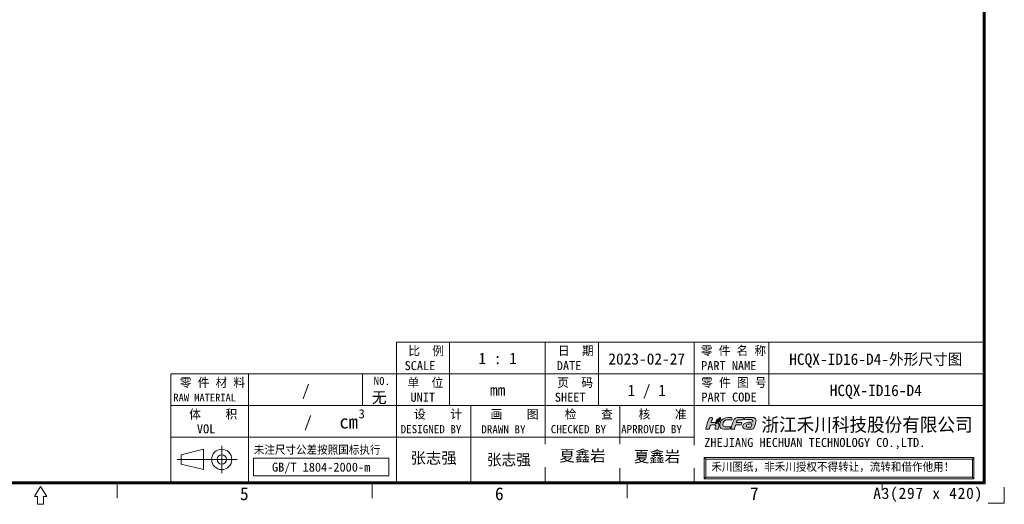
# Model space of a CAD drawing. Header units: millimetres. Extents: x 0 to 427, y 0 to 299.
# Tile 22 of 27: x 209 to 427, y 0 to 107. Entities that reach past the tile are written whole.
import ezdxf
from ezdxf.enums import TextEntityAlignment as Align

# ---------------------------------------------------------------- set-up
doc = ezdxf.new("R2010")
doc.units = ezdxf.units.MM
doc.header["$LTSCALE"] = 23.1
doc.header["$MEASUREMENT"] = 0
doc.layers.get('0').update_dxf_attribs({"lineweight": 18})
for name, color, linetype, lineweight in [('粗实线', 7, 'Continuous', 30), ('细实线层', 7, 'Continuous', 18), ('限高区域④', 3, 'Continuous', 18), ('限高区域⑤', 4, 'Continuous', 18)]:
    doc.layers.add(name, color=color, linetype=linetype, lineweight=lineweight)
doc.styles.add('鸿蒙CAD', font='txt')

# ---------------------------------------------------------------- blocks, each defined once
blk = doc.blocks.new('hcfa')
at = {"layer": '限高区域⑤'}
h = blk.add_hatch(color=164, dxfattribs=at)
edge = h.paths.add_edge_path(flags=0)
edge.add_spline(control_points=[(7.07, 2.36), (6.56, 2.36), (5.94, 2.45), (5.68, 1.95)], knot_values=[0, 0, 0, 0, 1.537659, 1.537659, 1.537659, 1.537659], weights=[1, 1, 1, 1], degree=3, periodic=0)
edge.add_spline(control_points=[(5.68, 1.95), (5.5, 1.6), (5.1, 0.37), (5.04, 0.05)], knot_values=[0, 0, 0, 0, 2.013709, 2.013709, 2.013709, 2.013709], weights=[1, 1, 1, 1], degree=3, periodic=0)
edge.add_line((5.04, 0.05), (5.05, 0))
edge.add_line((5.05, 0), (5.11, -0.03))
edge.add_line((5.11, -0.03), (5.37, -0.03))
edge.add_line((5.37, -0.03), (5.64, -0.03))
edge.add_spline(control_points=[(5.64, -0.03), (5.76, -0.03), (5.74, 0.02), (5.79, 0.22)], knot_values=[0, 0, 0, 0, 0.325713, 0.325713, 0.325713, 0.325713], weights=[1, 1, 1, 1], degree=3, periodic=0)
edge.add_spline(control_points=[(5.79, 0.22), (5.83, 0.33), (5.92, 0.77), (6.02, 0.82)], knot_values=[0, 0, 0, 0, 0.649887, 0.649887, 0.649887, 0.649887], weights=[1, 1, 1, 1], degree=3, periodic=0)
edge.add_spline(control_points=[(6.02, 0.82), (6.12, 0.94), (6.84, 0.81), (7.05, 0.86)], knot_values=[0, 0, 0, 0, 1.042012, 1.042012, 1.042012, 1.042012], weights=[1, 1, 1, 1], degree=3, periodic=0)
edge.add_spline(control_points=[(7.05, 0.86), (7.09, 0.87), (7.11, 0.89), (7.12, 0.92)], knot_values=[0, 0, 0, 0, 0.09894, 0.09894, 0.09894, 0.09894], weights=[1, 1, 1, 1], degree=3, periodic=0)
edge.add_spline(control_points=[(7.12, 0.92), (7.14, 0.97), (7.21, 1.14), (7.21, 1.2)], knot_values=[0, 0, 0, 0, 0.29547, 0.29547, 0.29547, 0.29547], weights=[1, 1, 1, 1], degree=3, periodic=0)
edge.add_spline(control_points=[(7.21, 1.2), (7.21, 1.24), (7.23, 1.29), (7.18, 1.3)], knot_values=[0, 0, 0, 0, 0.12492, 0.12492, 0.12492, 0.12492], weights=[1, 1, 1, 1], degree=3, periodic=0)
edge.add_spline(control_points=[(7.18, 1.3), (6.84, 1.38), (6.46, 1.35), (6.12, 1.32)], knot_values=[0, 0, 0, 0, 1.062134, 1.062134, 1.062134, 1.062134], weights=[1, 1, 1, 1], degree=3, periodic=0)
edge.add_spline(control_points=[(6.12, 1.32), (6.12, 1.37), (6.16, 1.49), (6.17, 1.54)], knot_values=[0, 0, 0, 0, 0.222512, 0.222512, 0.222512, 0.222512], weights=[1, 1, 1, 1], degree=3, periodic=0)
edge.add_line((6.17, 1.54), (6.24, 1.68))
edge.add_line((6.24, 1.68), (6.36, 1.79))
edge.add_line((6.36, 1.79), (6.51, 1.84))
edge.add_line((6.51, 1.84), (6.7, 1.86))
edge.add_line((6.7, 1.86), (6.94, 1.86))
edge.add_line((6.94, 1.86), (7.19, 1.86))
edge.add_spline(control_points=[(7.19, 1.86), (7.31, 1.86), (7.45, 1.84), (7.48, 1.91)], knot_values=[0, 0, 0, 0, 0.307412, 0.307412, 0.307412, 0.307412], weights=[1, 1, 1, 1], degree=3, periodic=0)
edge.add_spline(control_points=[(7.48, 1.91), (7.5, 1.96), (7.57, 2.13), (7.57, 2.19)], knot_values=[0, 0, 0, 0, 0.295458, 0.295458, 0.295458, 0.295458], weights=[1, 1, 1, 1], degree=3, periodic=0)
edge.add_spline(control_points=[(7.57, 2.19), (7.57, 2.25), (7.56, 2.29), (7.49, 2.32)], knot_values=[0, 0, 0, 0, 0.162305, 0.162305, 0.162305, 0.162305], weights=[1, 1, 1, 1], degree=3, periodic=0)
edge.add_spline(control_points=[(7.49, 2.32), (7.38, 2.36), (7.17, 2.36), (7.07, 2.36)], knot_values=[0, 0, 0, 0, 0.4222, 0.4222, 0.4222, 0.4222], weights=[1, 1, 1, 1], degree=3, periodic=0)
edge = h.paths.add_edge_path(flags=0)
edge.add_spline(control_points=[(3.72, 1.65), (4.08, 2.02), (4.83, 1.84), (5.23, 1.86)], knot_values=[0, 0, 0, 0, 1.564995, 1.564995, 1.564995, 1.564995], weights=[1, 1, 1, 1], degree=3, periodic=0)
edge.add_spline(control_points=[(5.23, 1.86), (5.27, 1.86), (5.31, 2.17), (5.2, 2.29)], knot_values=[0, 0, 0, 0, 0.452649, 0.452649, 0.452649, 0.452649], weights=[1, 1, 1, 1], degree=3, periodic=0)
edge.add_spline(control_points=[(5.2, 2.29), (5.15, 2.34), (5.05, 2.36), (4.95, 2.37)], knot_values=[0, 0, 0, 0, 0.26521, 0.26521, 0.26521, 0.26521], weights=[1, 1, 1, 1], degree=3, periodic=0)
edge.add_spline(control_points=[(4.95, 2.37), (4.27, 2.4), (3.51, 2.36), (3.08, 1.72)], knot_values=[0, 0, 0, 0, 2.081034, 2.081034, 2.081034, 2.081034], weights=[1, 1, 1, 1], degree=3, periodic=0)
edge.add_spline(control_points=[(3.08, 1.72), (2.87, 1.41), (2.66, 0.72), (2.88, 0.37)], knot_values=[0, 0, 0, 0, 1.416581, 1.416581, 1.416581, 1.416581], weights=[1, 1, 1, 1], degree=3, periodic=0)
edge.add_spline(control_points=[(2.88, 0.37), (2.95, 0.26), (3.06, 0.13), (3.25, 0.08)], knot_values=[0, 0, 0, 0, 0.485963, 0.485963, 0.485963, 0.485963], weights=[1, 1, 1, 1], degree=3, periodic=0)
edge.add_spline(control_points=[(3.25, 0.08), (3.71, -0.04), (4.59, -0.06), (4.85, 0.08)], knot_values=[0, 0, 0, 0, 1.622869, 1.622869, 1.622869, 1.622869], weights=[1, 1, 1, 1], degree=3, periodic=0)
edge.add_spline(control_points=[(4.85, 0.08), (4.96, 0.13), (5.03, 0.39), (5, 0.47)], knot_values=[0, 0, 0, 0, 0.439849, 0.439849, 0.439849, 0.439849], weights=[1, 1, 1, 1], degree=3, periodic=0)
edge.add_spline(control_points=[(5, 0.47), (4.99, 0.51), (4.61, 0.46), (4.52, 0.46)], knot_values=[0, 0, 0, 0, 0.489965, 0.489965, 0.489965, 0.489965], weights=[1, 1, 1, 1], degree=3, periodic=0)
edge.add_spline(control_points=[(4.52, 0.46), (4.29, 0.45), (3.89, 0.42), (3.69, 0.5)], knot_values=[0, 0, 0, 0, 0.834259, 0.834259, 0.834259, 0.834259], weights=[1, 1, 1, 1], degree=3, periodic=0)
edge.add_spline(control_points=[(3.69, 0.5), (3.51, 0.58), (3.39, 0.62), (3.39, 0.8)], knot_values=[0, 0, 0, 0, 0.459489, 0.459489, 0.459489, 0.459489], weights=[1, 1, 1, 1], degree=3, periodic=0)
edge.add_spline(control_points=[(3.39, 0.8), (3.39, 1.04), (3.54, 1.47), (3.72, 1.65)], knot_values=[0, 0, 0, 0, 0.925524, 0.925524, 0.925524, 0.925524], weights=[1, 1, 1, 1], degree=3, periodic=0)
edge = h.paths.add_edge_path(flags=0)
edge.add_spline(control_points=[(1.07, 1.31), (1.08, 1.43), (1.2, 1.78), (1.24, 1.9)], knot_values=[0, 0, 0, 0, 0.611736, 0.611736, 0.611736, 0.611736], weights=[1, 1, 1, 1], degree=3, periodic=0)
edge.add_spline(control_points=[(1.24, 1.9), (1.26, 1.97), (1.36, 2.23), (1.36, 2.28)], knot_values=[0, 0, 0, 0, 0.393712, 0.393712, 0.393712, 0.393712], weights=[1, 1, 1, 1], degree=3, periodic=0)
edge.add_spline(control_points=[(1.36, 2.28), (1.36, 2.39), (1.07, 2.39), (0.92, 2.35)], knot_values=[0, 0, 0, 0, 0.475712, 0.475712, 0.475712, 0.475712], weights=[1, 1, 1, 1], degree=3, periodic=0)
edge.add_spline(control_points=[(0.92, 2.35), (0.83, 2.31), (0.74, 2.24), (0.68, 2.17)], knot_values=[0, 0, 0, 0, 0.3056, 0.3056, 0.3056, 0.3056], weights=[1, 1, 1, 1], degree=3, periodic=0)
edge.add_spline(control_points=[(0.68, 2.17), (0.61, 2.08), (0.53, 1.93), (0.5, 1.82)], knot_values=[0, 0, 0, 0, 0.395977, 0.395977, 0.395977, 0.395977], weights=[1, 1, 1, 1], degree=3, periodic=0)
edge.add_spline(control_points=[(0.5, 1.82), (0.35, 1.34), (0.22, 0.86), (0.09, 0.38)], knot_values=[0, 0, 0, 0, 1.492002, 1.492002, 1.492002, 1.492002], weights=[1, 1, 1, 1], degree=3, periodic=0)
edge.add_spline(control_points=[(0.09, 0.38), (0.07, 0.32), (-0.01, 0.1), (-0.01, 0.05)], knot_values=[0, 0, 0, 0, 0.349975, 0.349975, 0.349975, 0.349975], weights=[1, 1, 1, 1], degree=3, periodic=0)
edge.add_line((-0.01, 0.05), (0, 0))
edge.add_line((0, 0), (0.06, -0.03))
edge.add_line((0.06, -0.03), (0.32, -0.03))
edge.add_line((0.32, -0.03), (0.59, -0.03))
edge.add_line((0.59, -0.03), (0.66, -0.01))
edge.add_line((0.66, -0.01), (0.7, 0.05))
edge.add_line((0.7, 0.05), (0.75, 0.22))
edge.add_line((0.75, 0.22), (0.82, 0.46))
edge.add_line((0.82, 0.46), (0.89, 0.69))
edge.add_spline(control_points=[(0.89, 0.69), (0.91, 0.76), (0.93, 0.77), (0.99, 0.8)], knot_values=[0, 0, 0, 0, 0.153682, 0.153682, 0.153682, 0.153682], weights=[1, 1, 1, 1], degree=3, periodic=0)
edge.add_spline(control_points=[(0.99, 0.8), (1.12, 0.86), (1.89, 0.9), (1.97, 0.81)], knot_values=[0, 0, 0, 0, 0.989394, 0.989394, 0.989394, 0.989394], weights=[1, 1, 1, 1], degree=3, periodic=0)
edge.add_spline(control_points=[(1.97, 0.81), (2.06, 0.7), (1.94, 0.45), (1.89, 0.3)], knot_values=[0, 0, 0, 0, 0.534984, 0.534984, 0.534984, 0.534984], weights=[1, 1, 1, 1], degree=3, periodic=0)
edge.add_line((1.89, 0.3), (1.83, 0.1))
edge.add_line((1.83, 0.1), (1.83, 0.01))
edge.add_line((1.83, 0.01), (1.86, -0.02))
edge.add_line((1.86, -0.02), (1.9, -0.03))
edge.add_line((1.9, -0.03), (2.14, -0.03))
edge.add_line((2.14, -0.03), (2.39, -0.03))
edge.add_spline(control_points=[(2.39, -0.03), (2.47, -0.03), (2.66, 0.65), (2.66, 0.77)], knot_values=[0, 0, 0, 0, 0.854359, 0.854359, 0.854359, 0.854359], weights=[1, 1, 1, 1], degree=3, periodic=0)
edge.add_spline(control_points=[(2.66, 0.77), (2.66, 0.98), (2.57, 1.1), (2.45, 1.19)], knot_values=[0, 0, 0, 0, 0.485363, 0.485363, 0.485363, 0.485363], weights=[1, 1, 1, 1], degree=3, periodic=0)
edge.add_spline(control_points=[(2.45, 1.19), (2.4, 1.22), (2.34, 1.25), (2.28, 1.27)], knot_values=[0, 0, 0, 0, 0.194624, 0.194624, 0.194624, 0.194624], weights=[1, 1, 1, 1], degree=3, periodic=0)
edge.add_spline(control_points=[(2.28, 1.27), (2.25, 1.27), (2.22, 1.27), (2.19, 1.26)], knot_values=[0, 0, 0, 0, 0.08842, 0.08842, 0.08842, 0.08842], weights=[1, 1, 1, 1], degree=3, periodic=0)
edge.add_spline(control_points=[(2.19, 1.26), (2.15, 1.09), (2.21, 1.14), (2.01, 1.05)], knot_values=[0, 0, 0, 0, 0.30703, 0.30703, 0.30703, 0.30703], weights=[1, 1, 1, 1], degree=3, periodic=0)
edge.add_spline(control_points=[(2.01, 1.05), (1.98, 1.04), (2, 1.04), (1.96, 1.03)], knot_values=[0, 0, 0, 0, 0.060036, 0.060036, 0.060036, 0.060036], weights=[1, 1, 1, 1], degree=3, periodic=0)
edge.add_spline(control_points=[(1.96, 1.03), (1.96, 1.1), (1.99, 1.22), (2.03, 1.33)], knot_values=[0, 0, 0, 0, 0.30846, 0.30846, 0.30846, 0.30846], weights=[1, 1, 1, 1], degree=3, periodic=0)
edge.add_spline(control_points=[(2.03, 1.33), (1.71, 1.37), (1.35, 1.32), (1.07, 1.31)], knot_values=[0, 0, 0, 0, 0.957715, 0.957715, 0.957715, 0.957715], weights=[1, 1, 1, 1], degree=3, periodic=0)
edge = h.paths.add_edge_path(flags=0)
edge.add_spline(control_points=[(9.76, 0.39), (9.93, 0.81), (10.07, 1.5), (10.1, 1.82)], knot_values=[0, 0, 0, 0, 1.476866, 1.476866, 1.476866, 1.476866], weights=[1, 1, 1, 1], degree=3, periodic=0)
edge.add_spline(control_points=[(10.1, 1.82), (10.09, 1.99), (10.01, 2.14), (9.78, 2.25)], knot_values=[0, 0, 0, 0, 0.565204, 0.565204, 0.565204, 0.565204], weights=[1, 1, 1, 1], degree=3, periodic=0)
edge.add_spline(control_points=[(9.78, 2.25), (9.53, 2.38), (9.13, 2.37), (8.82, 2.37)], knot_values=[0, 0, 0, 0, 0.980073, 0.980073, 0.980073, 0.980073], weights=[1, 1, 1, 1], degree=3, periodic=0)
edge.add_spline(control_points=[(8.82, 2.37), (8.55, 2.37), (8.28, 2.37), (8.04, 2.34)], knot_values=[0, 0, 0, 0, 0.776225, 0.776225, 0.776225, 0.776225], weights=[1, 1, 1, 1], degree=3, periodic=0)
edge.add_spline(control_points=[(8.04, 2.34), (7.98, 2.33), (7.9, 2.32), (7.86, 2.29)], knot_values=[0, 0, 0, 0, 0.194586, 0.194586, 0.194586, 0.194586], weights=[1, 1, 1, 1], degree=3, periodic=0)
edge.add_spline(control_points=[(7.86, 2.29), (7.79, 2.25), (7.73, 2), (7.71, 1.93)], knot_values=[0, 0, 0, 0, 0.401562, 0.401562, 0.401562, 0.401562], weights=[1, 1, 1, 1], degree=3, periodic=0)
edge.add_spline(control_points=[(7.71, 1.93), (7.7, 1.89), (7.68, 1.86), (7.72, 1.86)], knot_values=[0, 0, 0, 0, 0.087937, 0.087937, 0.087937, 0.087937], weights=[1, 1, 1, 1], degree=3, periodic=0)
edge.add_spline(control_points=[(7.72, 1.86), (8.06, 1.9), (9.44, 2.11), (9.44, 1.71)], knot_values=[0, 0, 0, 0, 1.829051, 1.829051, 1.829051, 1.829051], weights=[1, 1, 1, 1], degree=3, periodic=0)
edge.add_spline(control_points=[(9.44, 1.71), (9.44, 1.65), (9.43, 1.5), (9.4, 1.48)], knot_values=[0, 0, 0, 0, 0.229888, 0.229888, 0.229888, 0.229888], weights=[1, 1, 1, 1], degree=3, periodic=0)
edge.add_spline(control_points=[(9.4, 1.48), (9.39, 1.47), (9.38, 1.47), (9.36, 1.47)], knot_values=[0, 0, 0, 0, 0.043267, 0.043267, 0.043267, 0.043267], weights=[1, 1, 1, 1], degree=3, periodic=0)
edge.add_spline(control_points=[(9.36, 1.47), (8.99, 1.39), (8.61, 1.41), (8.23, 1.31)], knot_values=[0, 0, 0, 0, 1.144446, 1.144446, 1.144446, 1.144446], weights=[1, 1, 1, 1], degree=3, periodic=0)
edge.add_spline(control_points=[(8.23, 1.31), (8.05, 1.26), (7.85, 1.18), (7.71, 1.07)], knot_values=[0, 0, 0, 0, 0.580179, 0.580179, 0.580179, 0.580179], weights=[1, 1, 1, 1], degree=3, periodic=0)
edge.add_spline(control_points=[(7.71, 1.07), (7.64, 1.01), (7.57, 0.94), (7.52, 0.87)], knot_values=[0, 0, 0, 0, 0.273949, 0.273949, 0.273949, 0.273949], weights=[1, 1, 1, 1], degree=3, periodic=0)
edge.add_spline(control_points=[(7.52, 0.87), (7.44, 0.72), (7.38, 0.48), (7.47, 0.32)], knot_values=[0, 0, 0, 0, 0.568587, 0.568587, 0.568587, 0.568587], weights=[1, 1, 1, 1], degree=3, periodic=0)
edge.add_spline(control_points=[(7.47, 0.32), (7.5, 0.28), (7.53, 0.24), (7.57, 0.21)], knot_values=[0, 0, 0, 0, 0.150189, 0.150189, 0.150189, 0.150189], weights=[1, 1, 1, 1], degree=3, periodic=0)
edge.add_spline(control_points=[(7.57, 0.21), (7.78, -0.01), (8.48, -0.04), (8.78, -0.02)], knot_values=[0, 0, 0, 0, 1.257613, 1.257613, 1.257613, 1.257613], weights=[1, 1, 1, 1], degree=3, periodic=0)
edge.add_spline(control_points=[(8.78, -0.02), (8.82, -0.02), (8.85, -0.02), (8.96, -0.01)], knot_values=[0, 0, 0, 0, 0.175069, 0.175069, 0.175069, 0.175069], weights=[1, 1, 1, 1], degree=3, periodic=0)
edge.add_spline(control_points=[(8.96, -0.01), (8.96, -0.01), (8.95, -0.04), (8.95, -0.04)], knot_values=[0, 0, 0, 0, 0.027876, 0.027876, 0.027876, 0.027876], weights=[1, 1, 1, 1], degree=3, periodic=0)
edge.add_spline(control_points=[(8.95, -0.04), (8.95, -0.04), (8.95, -0.04), (8.96, -0.04)], knot_values=[0, 0, 0, 0, 0.003955, 0.003955, 0.003955, 0.003955], weights=[1, 1, 1, 1], degree=3, periodic=0)
edge.add_spline(control_points=[(8.96, -0.04), (9.17, -0.04), (9.51, -0.01), (9.57, 0.04)], knot_values=[0, 0, 0, 0, 0.620186, 0.620186, 0.620186, 0.620186], weights=[1, 1, 1, 1], degree=3, periodic=0)
edge.add_spline(control_points=[(9.57, 0.04), (9.64, 0.1), (9.72, 0.29), (9.76, 0.39)], knot_values=[0, 0, 0, 0, 0.400766, 0.400766, 0.400766, 0.400766], weights=[1, 1, 1, 1], degree=3, periodic=0)
edge = h.paths.add_edge_path(flags=0)
edge.add_spline(control_points=[(9.27, 1.06), (9.24, 0.91), (9.12, 0.54), (9.07, 0.41)], knot_values=[0, 0, 0, 0, 0.674769, 0.674769, 0.674769, 0.674769], weights=[1, 1, 1, 1], degree=3, periodic=0)
edge.add_spline(control_points=[(9.07, 0.41), (8.88, 0.41), (8.11, 0.36), (8.11, 0.65)], knot_values=[0, 0, 0, 0, 1.063898, 1.063898, 1.063898, 1.063898], weights=[1, 1, 1, 1], degree=3, periodic=0)
edge.add_spline(control_points=[(8.11, 0.65), (8.11, 0.76), (8.19, 0.85), (8.26, 0.9)], knot_values=[0, 0, 0, 0, 0.307152, 0.307152, 0.307152, 0.307152], weights=[1, 1, 1, 1], degree=3, periodic=0)
edge.add_spline(control_points=[(8.26, 0.9), (8.43, 1.01), (9.09, 1.06), (9.27, 1.06)], knot_values=[0, 0, 0, 0, 1.034719, 1.034719, 1.034719, 1.034719], weights=[1, 1, 1, 1], degree=3, periodic=0)
h = blk.add_hatch(color=82, dxfattribs=at)
edge = h.paths.add_edge_path(flags=0)
edge.add_spline(control_points=[(2.71, 1.97), (2.54, 1.64), (2.3, 1.69), (2.12, 1.4)], knot_values=[0, 0, 0, 0, 0.82939, 0.82939, 0.82939, 0.82939], weights=[1, 1, 1, 1], degree=3, periodic=0)
edge.add_spline(control_points=[(2.12, 1.4), (2.08, 1.35), (2.02, 1.18), (2.02, 1.11)], knot_values=[0, 0, 0, 0, 0.312404, 0.312404, 0.312404, 0.312404], weights=[1, 1, 1, 1], degree=3, periodic=0)
edge.add_spline(control_points=[(2.02, 1.11), (2.03, 1.11), (2.03, 1.11), (2.04, 1.12)], knot_values=[0, 0, 0, 0, 0.027389, 0.027389, 0.027389, 0.027389], weights=[1, 1, 1, 1], degree=3, periodic=0)
edge.add_spline(control_points=[(2.04, 1.12), (2.14, 1.16), (2.1, 1.13), (2.13, 1.24)], knot_values=[0, 0, 0, 0, 0.167444, 0.167444, 0.167444, 0.167444], weights=[1, 1, 1, 1], degree=3, periodic=0)
edge.add_spline(control_points=[(2.13, 1.24), (2.14, 1.27), (2.14, 1.28), (2.15, 1.31)], knot_values=[0, 0, 0, 0, 0.070921, 0.070921, 0.070921, 0.070921], weights=[1, 1, 1, 1], degree=3, periodic=0)
edge.add_spline(control_points=[(2.15, 1.31), (2.51, 1.32), (2.84, 1.56), (2.9, 1.92)], knot_values=[0, 0, 0, 0, 1.055102, 1.055102, 1.055102, 1.055102], weights=[1, 1, 1, 1], degree=3, periodic=0)
edge.add_spline(control_points=[(2.9, 1.92), (2.91, 1.98), (2.92, 2.04), (2.92, 2.11)], knot_values=[0, 0, 0, 0, 0.188525, 0.188525, 0.188525, 0.188525], weights=[1, 1, 1, 1], degree=3, periodic=0)
edge.add_spline(control_points=[(2.92, 2.11), (2.92, 2.11), (2.92, 2.25), (2.92, 2.25)], knot_values=[0, 0, 0, 0, 0.144713, 0.144713, 0.144713, 0.144713], weights=[1, 1, 1, 1], degree=3, periodic=0)
edge.add_spline(control_points=[(2.92, 2.25), (2.92, 2.29), (2.92, 2.32), (2.92, 2.37)], knot_values=[0, 0, 0, 0, 0.119576, 0.119576, 0.119576, 0.119576], weights=[1, 1, 1, 1], degree=3, periodic=0)
edge.add_spline(control_points=[(2.92, 2.37), (2.87, 2.37), (2.88, 2.33), (2.79, 2.25)], knot_values=[0, 0, 0, 0, 0.180649, 0.180649, 0.180649, 0.180649], weights=[1, 1, 1, 1], degree=3, periodic=0)
edge.add_spline(control_points=[(2.79, 2.25), (2.66, 2.14), (2.52, 2.13), (2.35, 2.01)], knot_values=[0, 0, 0, 0, 0.50668, 0.50668, 0.50668, 0.50668], weights=[1, 1, 1, 1], degree=3, periodic=0)
edge.add_spline(control_points=[(2.35, 2.01), (2.26, 1.95), (2.18, 1.87), (2.13, 1.77)], knot_values=[0, 0, 0, 0, 0.326484, 0.326484, 0.326484, 0.326484], weights=[1, 1, 1, 1], degree=3, periodic=0)
edge.add_spline(control_points=[(2.13, 1.77), (2.11, 1.72), (2.08, 1.67), (2.07, 1.6)], knot_values=[0, 0, 0, 0, 0.179769, 0.179769, 0.179769, 0.179769], weights=[1, 1, 1, 1], degree=3, periodic=0)
edge.add_spline(control_points=[(2.07, 1.6), (2.07, 1.59), (2.05, 1.39), (2.08, 1.39)], knot_values=[0, 0, 0, 0, 0.221687, 0.221687, 0.221687, 0.221687], weights=[1, 1, 1, 1], degree=3, periodic=0)
edge.add_spline(control_points=[(2.08, 1.39), (2.1, 1.46), (2.17, 1.57), (2.3, 1.65)], knot_values=[0, 0, 0, 0, 0.3504, 0.3504, 0.3504, 0.3504], weights=[1, 1, 1, 1], degree=3, periodic=0)
edge.add_spline(control_points=[(2.3, 1.65), (2.49, 1.77), (2.61, 1.83), (2.71, 1.97)], knot_values=[0, 0, 0, 0, 0.521681, 0.521681, 0.521681, 0.521681], weights=[1, 1, 1, 1], degree=3, periodic=0)
at = {"layer": '限高区域④', "color": 164}
for points, knots in [([(-0.01, 0.05), (-0.01, 0.02), (-0.01, -0.03), (0.06, -0.03), (0.06, -0.03), (0.06, -0.03), (0.59, -0.03), (0.59, -0.03), (0.59, -0.03), (0.71, -0.03), (0.72, 0.1), (0.75, 0.22), (0.75, 0.22), (0.75, 0.22), (0.89, 0.69), (0.89, 0.69), (0.89, 0.69), (0.91, 0.76), (0.93, 0.77), (0.99, 0.8), (0.99, 0.8), (1.12, 0.86), (1.89, 0.9), (1.97, 0.81), (1.97, 0.81), (2.06, 0.7), (1.94, 0.45), (1.89, 0.3), (1.89, 0.3), (1.87, 0.21), (1.75, -0.03), (1.9, -0.03), (1.9, -0.03), (1.9, -0.03), (2.39, -0.03), (2.39, -0.03), (2.39, -0.03), (2.47, -0.03), (2.66, 0.65), (2.66, 0.77), (2.66, 0.77), (2.66, 0.98), (2.57, 1.1), (2.45, 1.19), (2.45, 1.19), (2.4, 1.22), (2.34, 1.25), (2.28, 1.27), (2.28, 1.27), (2.25, 1.27), (2.22, 1.27), (2.19, 1.26), (2.19, 1.26), (2.15, 1.09), (2.21, 1.14), (2.01, 1.05), (2.01, 1.05), (1.98, 1.04), (2, 1.04), (1.96, 1.03), (1.96, 1.03), (1.96, 1.1), (1.99, 1.22), (2.03, 1.33), (2.03, 1.33), (1.71, 1.37), (1.35, 1.32), (1.07, 1.31), (1.07, 1.31), (1.08, 1.43), (1.2, 1.78), (1.24, 1.9), (1.24, 1.9), (1.26, 1.97), (1.36, 2.23), (1.36, 2.28), (1.36, 2.28), (1.36, 2.39), (1.07, 2.39), (0.92, 2.35), (0.92, 2.35), (0.83, 2.31), (0.74, 2.24), (0.68, 2.17), (0.68, 2.17), (0.61, 2.08), (0.53, 1.93), (0.5, 1.82), (0.5, 1.82), (0.35, 1.34), (0.22, 0.86), (0.09, 0.38), (0.09, 0.38), (0.07, 0.32), (-0.01, 0.1), (-0.01, 0.05)], [0, 0, 0, 0, 0.447956, 0.447956, 0.447956, 0.447956, 0.895911, 0.895911, 0.895911, 0.895911, 1.343867, 1.343867, 1.343867, 1.343867, 1.791822, 1.791822, 1.791822, 1.791822, 2.239778, 2.239778, 2.239778, 2.239778, 2.687733, 2.687733, 2.687733, 2.687733, 3.135689, 3.135689, 3.135689, 3.135689, 3.583645, 3.583645, 3.583645, 3.583645, 4.0316, 4.0316, 4.0316, 4.0316, 4.479556, 4.479556, 4.479556, 4.479556, 4.927511, 4.927511, 4.927511, 4.927511, 5.375467, 5.375467, 5.375467, 5.375467, 5.823423, 5.823423, 5.823423, 5.823423, 6.271378, 6.271378, 6.271378, 6.271378, 6.719334, 6.719334, 6.719334, 6.719334, 7.167289, 7.167289, 7.167289, 7.167289, 7.615245, 7.615245, 7.615245, 7.615245, 8.0632, 8.0632, 8.0632, 8.0632, 8.511156, 8.511156, 8.511156, 8.511156, 8.959112, 8.959112, 8.959112, 8.959112, 9.407067, 9.407067, 9.407067, 9.407067, 9.855023, 9.855023, 9.855023, 9.855023, 10.302978, 10.302978, 10.302978, 10.302978, 11.198889, 11.198889, 11.198889, 11.198889]), ([(2.88, 0.37), (2.95, 0.26), (3.06, 0.13), (3.25, 0.08), (3.25, 0.08), (3.71, -0.04), (4.59, -0.06), (4.85, 0.08), (4.85, 0.08), (4.96, 0.13), (5.03, 0.39), (5, 0.47), (5, 0.47), (4.99, 0.51), (4.61, 0.46), (4.52, 0.46), (4.52, 0.46), (4.29, 0.45), (3.89, 0.42), (3.69, 0.5), (3.69, 0.5), (3.51, 0.58), (3.39, 0.62), (3.39, 0.8), (3.39, 0.8), (3.39, 1.04), (3.54, 1.47), (3.72, 1.65), (3.72, 1.65), (4.08, 2.02), (4.83, 1.84), (5.23, 1.86), (5.23, 1.86), (5.27, 1.86), (5.31, 2.17), (5.2, 2.29), (5.2, 2.29), (5.15, 2.34), (5.05, 2.36), (4.95, 2.37), (4.95, 2.37), (4.27, 2.4), (3.51, 2.36), (3.08, 1.72), (3.08, 1.72), (2.87, 1.41), (2.66, 0.72), (2.88, 0.37)], [0, 0, 0, 0, 0.839975, 0.839975, 0.839975, 0.839975, 1.679949, 1.679949, 1.679949, 1.679949, 2.519924, 2.519924, 2.519924, 2.519924, 3.359898, 3.359898, 3.359898, 3.359898, 4.199873, 4.199873, 4.199873, 4.199873, 5.039847, 5.039847, 5.039847, 5.039847, 5.879822, 5.879822, 5.879822, 5.879822, 6.719796, 6.719796, 6.719796, 6.719796, 7.559771, 7.559771, 7.559771, 7.559771, 8.399745, 8.399745, 8.399745, 8.399745, 9.23972, 9.23972, 9.23972, 9.23972, 10.919669, 10.919669, 10.919669, 10.919669]), ([(5.04, 0.05), (5.04, 0.02), (5.04, -0.03), (5.11, -0.03), (5.11, -0.03), (5.11, -0.03), (5.64, -0.03), (5.64, -0.03), (5.64, -0.03), (5.76, -0.03), (5.74, 0.02), (5.79, 0.22), (5.79, 0.22), (5.83, 0.33), (5.92, 0.77), (6.02, 0.82), (6.02, 0.82), (6.12, 0.94), (6.84, 0.81), (7.05, 0.86), (7.05, 0.86), (7.09, 0.87), (7.11, 0.89), (7.12, 0.92), (7.12, 0.92), (7.14, 0.97), (7.21, 1.14), (7.21, 1.2), (7.21, 1.2), (7.21, 1.24), (7.23, 1.29), (7.18, 1.3), (7.18, 1.3), (6.84, 1.38), (6.46, 1.35), (6.12, 1.32), (6.12, 1.32), (6.12, 1.37), (6.16, 1.49), (6.17, 1.54), (6.17, 1.54), (6.24, 1.77), (6.43, 1.86), (6.7, 1.86), (6.7, 1.86), (6.7, 1.86), (7.19, 1.86), (7.19, 1.86), (7.19, 1.86), (7.31, 1.86), (7.45, 1.84), (7.48, 1.91), (7.48, 1.91), (7.5, 1.96), (7.57, 2.13), (7.57, 2.19), (7.57, 2.19), (7.57, 2.25), (7.56, 2.29), (7.49, 2.32), (7.49, 2.32), (7.38, 2.36), (7.17, 2.36), (7.07, 2.36), (7.07, 2.36), (6.56, 2.36), (5.94, 2.45), (5.68, 1.95), (5.68, 1.95), (5.5, 1.6), (5.1, 0.37), (5.04, 0.05)], [0, 0, 0, 0, 0.541079, 0.541079, 0.541079, 0.541079, 1.082157, 1.082157, 1.082157, 1.082157, 1.623236, 1.623236, 1.623236, 1.623236, 2.164314, 2.164314, 2.164314, 2.164314, 2.705393, 2.705393, 2.705393, 2.705393, 3.246471, 3.246471, 3.246471, 3.246471, 3.78755, 3.78755, 3.78755, 3.78755, 4.328628, 4.328628, 4.328628, 4.328628, 4.869707, 4.869707, 4.869707, 4.869707, 5.410785, 5.410785, 5.410785, 5.410785, 5.951864, 5.951864, 5.951864, 5.951864, 6.492942, 6.492942, 6.492942, 6.492942, 7.034021, 7.034021, 7.034021, 7.034021, 7.575099, 7.575099, 7.575099, 7.575099, 8.116178, 8.116178, 8.116178, 8.116178, 8.657256, 8.657256, 8.657256, 8.657256, 9.198335, 9.198335, 9.198335, 9.198335, 10.280492, 10.280492, 10.280492, 10.280492]), ([(10.1, 1.82), (10.07, 1.5), (9.93, 0.81), (9.76, 0.39), (9.76, 0.39), (9.72, 0.29), (9.64, 0.1), (9.57, 0.04), (9.57, 0.04), (9.51, -0.01), (9.17, -0.04), (8.96, -0.04), (8.96, -0.04), (8.95, -0.04), (8.95, -0.04), (8.95, -0.04), (8.95, -0.04), (8.95, -0.04), (8.96, -0.01), (8.96, -0.01), (8.96, -0.01), (8.85, -0.02), (8.82, -0.02), (8.78, -0.02), (8.78, -0.02), (8.48, -0.04), (7.78, -0.01), (7.57, 0.21), (7.57, 0.21), (7.53, 0.24), (7.5, 0.28), (7.47, 0.32), (7.47, 0.32), (7.38, 0.48), (7.44, 0.72), (7.52, 0.87), (7.52, 0.87), (7.57, 0.94), (7.64, 1.01), (7.71, 1.07), (7.71, 1.07), (7.85, 1.18), (8.05, 1.26), (8.23, 1.31), (8.23, 1.31), (8.61, 1.41), (8.99, 1.39), (9.36, 1.47), (9.36, 1.47), (9.38, 1.47), (9.39, 1.47), (9.4, 1.48), (9.4, 1.48), (9.43, 1.5), (9.44, 1.65), (9.44, 1.71), (9.44, 1.71), (9.44, 2.11), (8.06, 1.9), (7.72, 1.86), (7.72, 1.86), (7.68, 1.86), (7.7, 1.89), (7.71, 1.93), (7.71, 1.93), (7.73, 2), (7.79, 2.25), (7.86, 2.29), (7.86, 2.29), (7.9, 2.32), (7.98, 2.33), (8.04, 2.34), (8.04, 2.34), (8.28, 2.37), (8.55, 2.37), (8.82, 2.37), (8.82, 2.37), (9.13, 2.37), (9.53, 2.38), (9.78, 2.25), (9.78, 2.25), (10.01, 2.14), (10.09, 1.99), (10.1, 1.82)], [0, 0, 0, 0, 0.530859, 0.530859, 0.530859, 0.530859, 1.061719, 1.061719, 1.061719, 1.061719, 1.592578, 1.592578, 1.592578, 1.592578, 2.123437, 2.123437, 2.123437, 2.123437, 2.654297, 2.654297, 2.654297, 2.654297, 3.185156, 3.185156, 3.185156, 3.185156, 3.716015, 3.716015, 3.716015, 3.716015, 4.246875, 4.246875, 4.246875, 4.246875, 4.777734, 4.777734, 4.777734, 4.777734, 5.308593, 5.308593, 5.308593, 5.308593, 5.839453, 5.839453, 5.839453, 5.839453, 6.370312, 6.370312, 6.370312, 6.370312, 6.901171, 6.901171, 6.901171, 6.901171, 7.432031, 7.432031, 7.432031, 7.432031, 7.96289, 7.96289, 7.96289, 7.96289, 8.493749, 8.493749, 8.493749, 8.493749, 9.024609, 9.024609, 9.024609, 9.024609, 9.555468, 9.555468, 9.555468, 9.555468, 10.086327, 10.086327, 10.086327, 10.086327, 10.617187, 10.617187, 10.617187, 10.617187, 11.678906, 11.678906, 11.678906, 11.678906]), ([(9.07, 0.41), (8.88, 0.41), (8.11, 0.36), (8.11, 0.65), (8.11, 0.65), (8.11, 0.76), (8.19, 0.85), (8.26, 0.9), (8.26, 0.9), (8.43, 1.01), (9.09, 1.06), (9.27, 1.06), (9.27, 1.06), (9.24, 0.91), (9.12, 0.54), (9.07, 0.41)], [0, 0, 0, 0, 0.606721, 0.606721, 0.606721, 0.606721, 1.213442, 1.213442, 1.213442, 1.213442, 1.820163, 1.820163, 1.820163, 1.820163, 3.033606, 3.033606, 3.033606, 3.033606])]:
    blk.add_open_spline(points, degree=3, knots=knots, dxfattribs=at)
at = {"layer": '限高区域④', "color": 82}
blk.add_open_spline([(2.02, 1.11), (2.03, 1.11), (2.03, 1.11), (2.04, 1.12), (2.04, 1.12), (2.14, 1.16), (2.1, 1.13), (2.13, 1.24), (2.13, 1.24), (2.14, 1.27), (2.14, 1.28), (2.15, 1.31), (2.15, 1.31), (2.51, 1.32), (2.84, 1.56), (2.9, 1.92), (2.9, 1.92), (2.91, 1.98), (2.92, 2.04), (2.92, 2.11), (2.92, 2.11), (2.92, 2.11), (2.92, 2.25), (2.92, 2.25), (2.92, 2.25), (2.92, 2.29), (2.92, 2.32), (2.92, 2.37), (2.92, 2.37), (2.87, 2.37), (2.88, 2.33), (2.79, 2.25), (2.79, 2.25), (2.66, 2.14), (2.52, 2.13), (2.35, 2.01), (2.35, 2.01), (2.26, 1.95), (2.18, 1.87), (2.13, 1.77), (2.13, 1.77), (2.11, 1.72), (2.08, 1.67), (2.07, 1.6), (2.07, 1.6), (2.07, 1.59), (2.05, 1.39), (2.08, 1.39), (2.08, 1.39), (2.1, 1.46), (2.17, 1.57), (2.3, 1.65), (2.3, 1.65), (2.49, 1.77), (2.61, 1.83), (2.71, 1.97), (2.71, 1.97), (2.54, 1.64), (2.3, 1.69), (2.12, 1.4), (2.12, 1.4), (2.08, 1.35), (2.02, 1.18), (2.02, 1.11)], degree=3, knots=[0, 0, 0, 0, 0.303347, 0.303347, 0.303347, 0.303347, 0.606694, 0.606694, 0.606694, 0.606694, 0.910042, 0.910042, 0.910042, 0.910042, 1.213389, 1.213389, 1.213389, 1.213389, 1.516736, 1.516736, 1.516736, 1.516736, 1.820083, 1.820083, 1.820083, 1.820083, 2.12343, 2.12343, 2.12343, 2.12343, 2.426777, 2.426777, 2.426777, 2.426777, 2.730125, 2.730125, 2.730125, 2.730125, 3.033472, 3.033472, 3.033472, 3.033472, 3.336819, 3.336819, 3.336819, 3.336819, 3.640166, 3.640166, 3.640166, 3.640166, 3.943513, 3.943513, 3.943513, 3.943513, 4.24686, 4.24686, 4.24686, 4.24686, 4.550208, 4.550208, 4.550208, 4.550208, 5.156902, 5.156902, 5.156902, 5.156902], dxfattribs=at)
blk = doc.blocks.new('Plastic_A3')
at = {"layer": '细实线层'}
for p, q in [((647.81, 629.11), (647.81, 339.15)), ((648.03, 629.33), (648.03, 338.92)), ((648.26, 629.56), (648.26, 338.7)), ((647.81, 370.07), (517.81, 370.07)), ((517.81, 370.07), (517.81, 339.15)), ((529.6, 356.07), (529.6, 370.07)), ((550.81, 370.07), (550.81, 339.15)), ((562.6, 356.07), (562.6, 370.07)), ((583.81, 370.07), (583.81, 339.15)), ((600.31, 370.07), (600.31, 356.07)), ((647.81, 363.07), (467.84, 363.07)), ((467.84, 363.07), (467.84, 339.15)), ((485.08, 339.15), (485.08, 363.07)), ((510.31, 363.07), (510.31, 356.07)), ((647.81, 356.07), (467.84, 356.07)), ((534.31, 356.07), (534.31, 339.15)), ((567.31, 356.07), (567.31, 339.15)), ((583.81, 349.07), (467.84, 349.07)), ((479.11, 347.12), (479.11, 341.07)), ((470.16, 345.17), (475.04, 346.38)), ((470.16, 345.17), (470.16, 343.08)), ((475.04, 346.38), (475.04, 341.87)), ((469.26, 344.12), (482.51, 344.12)), ((470.16, 343.08), (475.04, 341.87)), ((586.34, 344.21), (585.99, 344.57)), ((645.78, 344.57), (645.43, 344.21)), ((648.26, 338.7), (229.71, 338.7)), ((648.03, 338.92), (229.93, 338.92)), ((647.81, 339.15), (230.16, 339.15)), ((438.98, 338.13), (437.63, 335.87)), ((440.34, 335.87), (438.98, 338.13)), ((455.93, 338.92), (455.93, 335.53)), ((512.43, 338.92), (512.43, 335.53)), ((568.93, 338.92), (568.93, 335.53)), ((585.99, 339.83), (586.34, 340.18)), ((625.43, 338.92), (625.43, 337.23)), ((645.78, 339.83), (645.43, 340.18)), ((652.5, 334.46), (652.5, 337.99)), ((437.63, 335.87), (438.3, 335.87)), ((438.3, 335.87), (438.3, 334.18)), ((438.3, 334.18), (439.66, 334.18)), ((439.66, 335.87), (440.34, 335.87)), ((439.66, 334.18), (439.66, 335.87)), ((652.5, 334.46), (648.96, 334.46))]:
    blk.add_line(p, q, dxfattribs=at)
for points in [[(486.17, 344.37), (516.17, 344.37), (516.17, 340.52), (486.17, 340.52)], [(585.99, 344.57), (645.78, 344.57), (645.78, 339.83), (585.99, 339.83)], [(586.34, 344.21), (645.43, 344.21), (645.43, 340.18), (586.34, 340.18)]]:
    blk.add_lwpolyline(points, close=True, dxfattribs=at)
for radius in [2.25, 1.04]:
    blk.add_circle((479.11, 344.12), radius, dxfattribs=at)
at = {"layer": '细实线层', "xscale": 1.1, "yscale": 1.1, "zscale": 1.1}
blk.add_blockref('hcfa', (586.38, 350.83), dxfattribs=at)
at = {"layer": '细实线层', "style": '鸿蒙CAD'}
for s, height, p in [('SCALE', 2, (519.63, 363.89)), ('DATE', 2, (553.35, 363.89)), ('N0.', 1.8, (512.76, 360.61)), ('UNIT', 2, (520.93, 356.89)), ('SHEET', 2, (552.92, 356.89)), ('3', 2, (509.46, 353.23)), ('浙江禾川科技股份有限公司', 3, (598.69, 350.31)), ('VOL', 2, (473.61, 349.89)), ('cm', 3, (505.2, 350.96)), ('未注尺寸公差按照国标执行', 1.8, (486.21, 345.36)), ('5', 2.83, (483.15, 335.11)), ('6', 2.83, (539.65, 335.11)), ('7', 2.83, (596.15, 335.11))]:
    blk.add_text(s, height=height, dxfattribs=at).set_placement(p)
for s, insert, char_height, width, attachment_point in [('比  例', (520.44, 366.97), 2, 9.1295, 7), ('日  期', (553.59, 366.97), 2, 11.0714, 7), ('零 件 名 称', (585.25, 366.97), 2, 22.0446, 7), ('PART NAME', (585.32, 363.89), 2, 19.0714, 7), ('零 件 材 料', (469.83, 359.93), 2, 22.0446, 7), ('单  位', (520.27, 359.93), 2, 9.7857, 7), ('页  码', (553.46, 359.93), 2, 9.3482, 7), ('零 件 图 号', (585.35, 359.93), 2, 21.9509, 7), ('RAW MATERIAL', (468.4, 356.96), 1.7, 22.3714, 7), ('PART CODE', (585.38, 356.89), 2, 18.4286, 7), ('体    积', (471.89, 352.93), 2, 16.9866, 7), ('设    计', (521.71, 352.93), 2, 16.7366, 7), ('画    图', (538.67, 352.93), 2, 16.1429, 7), ('检    查', (555.12, 352.93), 2, 16.9866, 7), ('核    准', (571.47, 352.93), 2, 16.7366, 7), ('DESIGNED BY', (518.74, 349.89), 1.8, 21.2143, 7), ('DRAWN BY', (536.62, 349.89), 1.8, 17.7857, 7), ('CHECKED BY', (552.02, 349.89), 1.8, 20.3571, 7), ('APRROVED BY ', (567.6, 349.89), 1.8, 23.7857, 7), ('ZHEJIANG HECHUAN TECHNOLOGY CO.,LTD.', (586.02, 346.35), 2, 83.0571, 7), ('禾川图纸，非禾川授权不得转让，流转和借作他用！', (587.59, 343.38), 1.8, 60.2172, 1), ('{\\T1.1;A3(297 x 420)}', (623.46, 337.87), 2.5, 26.2712, 1)]:
    blk.add_mtext(s, dxfattribs=dict(at, insert=insert, char_height=char_height, width=width, attachment_point=attachment_point))
for tag, p in [('V1.0', (231.67, 610.16)), ('XXXN', (538.26, 343))]:
    blk.add_attdef(tag, p, '', height=2.5, dxfattribs=at)
for tag, height, p in [('XXXE', 2.5, (540.24, 365.07)), ('XXXC', 2.5, (573.27, 365.07)), ('XXXA', 2.5, (624.03, 365.07)), ('XXXG', 2.5, (497.76, 358.07)), ('mm', 2.5, (540.24, 358.07)), ('XXXD', 2.5, (573.27, 358.07)), ('XXXB', 2.5, (624.03, 358.07)), ('XXXK', 2, (514.01, 357.04)), ('XXXM', 2.5, (501.13, 341.19))]:
    blk.add_attdef(tag, text='', height=height, dxfattribs=at).set_placement(p, align=Align.CENTER)
blk.add_attdef('XXXJ', text='', height=2.5, dxfattribs=at).set_placement((503.31, 352.09), align=Align.MIDDLE_RIGHT)

msp = doc.modelspace()

# ---------------------------------------------------------------- block references
at = {"layer": '细实线层'}
ref = msp.add_blockref('Plastic_A3', (-225.393, -334.482), dxfattribs=at)
ref.add_attrib('XXXA', 'HCQX-ID16-D4-外形尺寸图', dxfattribs={"layer": '粗实线', "height": 2.5, "style": '鸿蒙CAD'}).set_placement((398.633, 33.082), align=Align.TOP_CENTER)
ref.add_attrib('XXXB', 'HCQX-ID16-D4', dxfattribs={"layer": '粗实线', "height": 2.5, "style": '鸿蒙CAD'}).set_placement((398.633, 26.17), align=Align.TOP_CENTER)
ref.add_attrib('XXXC', '2023-02-27', dxfattribs={"layer": '粗实线', "height": 2.5, "style": '鸿蒙CAD'}).set_placement((347.875, 33.139), align=Align.TOP_CENTER)
ref.add_attrib('XXXD', '1 / 1', dxfattribs={"layer": '粗实线', "height": 2.5, "style": '鸿蒙CAD'}).set_placement((347.875, 26.169), align=Align.TOP_CENTER)
ref.add_attrib('mm', 'mm', dxfattribs={"layer": '粗实线', "height": 2.5, "style": '鸿蒙CAD'}).set_placement((314.851, 26.274), align=Align.TOP_CENTER)
ref.add_attrib('XXXE', '1 : 1', dxfattribs={"layer": '粗实线', "height": 2.5, "style": '鸿蒙CAD'}).set_placement((314.851, 33.253), align=Align.TOP_CENTER)
ref.add_attrib('XXXN', '张志强', dxfattribs={"layer": '粗实线', "height": 2.5, "style": '鸿蒙CAD'}).set_placement((312.462, 10.832), align=Align.TOP_LEFT)
ref.add_attrib('XXXK', '无', dxfattribs={"layer": '粗实线', "height": 2.5, "style": '鸿蒙CAD'}).set_placement((288.615, 24.608), align=Align.TOP_CENTER)
ref.add_attrib('XXXG', '/', dxfattribs={"layer": '粗实线', "height": 2.5, "style": '鸿蒙CAD'}).set_placement((272.364, 26.163), align=Align.TOP_CENTER)
ref.add_attrib('XXXJ', '/', dxfattribs={"layer": '粗实线', "height": 2.5, "style": '鸿蒙CAD'}).set_placement((273.671, 19.187), align=Align.TOP_RIGHT)
ref.add_attrib('XXXM', 'GB/T 1804-2000-m', dxfattribs={"layer": '粗实线', "height": 2, "style": '鸿蒙CAD'}).set_placement((275.736, 8.924), align=Align.TOP_CENTER)

# ---------------------------------------------------------------- texts
at = {"insert": (292.412, 11.218), "char_height": 2.5, "width": 16.5, "attachment_point": 1}
msp.add_mtext('\\pxqc;{\\fSimSun|b0|i0|c134|p0;张志强}', dxfattribs=at)

# ---------------------------------------------------------------- next in the draw order: texts
at = {"insert": (325.412, 11.694), "char_height": 2.5, "width": 16.5, "attachment_point": 1, "bg_fill": 2}
msp.add_mtext('\\pxqc;{\\fSimSun|b0|i0|c134|p0;夏鑫岩}', dxfattribs=at)

# ---------------------------------------------------------------- next in the draw order: texts
at = {"insert": (341.912, 11.517), "char_height": 2.5, "width": 16.5, "attachment_point": 1, "bg_fill": 2}
msp.add_mtext('\\pxqc;{\\fSimSun|b0|i0|c134|p0;夏鑫岩}', dxfattribs=at)

doc.saveas('drawing.dxf')
